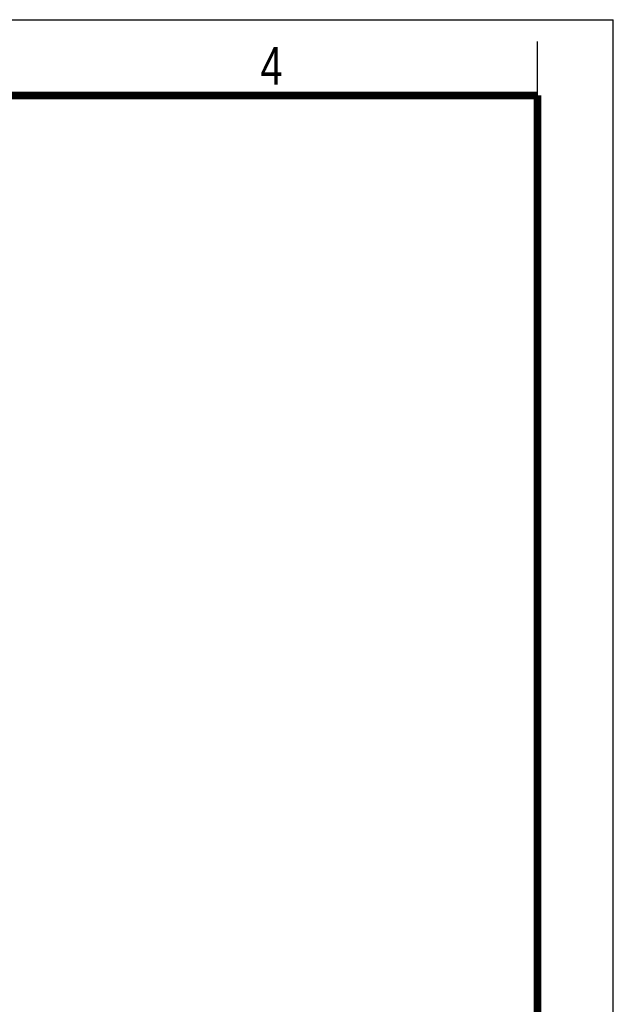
# Model space of a CAD drawing. Header units: millimetres. Extents: x 0 to 210, y 0 to 297.
# Tile 20 of 20: x 155 to 210, y 206 to 297. Entities that reach past the tile are written whole.
import ezdxf

# ---------------------------------------------------------------- set-up
doc = ezdxf.new("R2010")
doc.units = ezdxf.units.MM
doc.header["$LTSCALE"] = 19.36
doc.layers.get('0').update_dxf_attribs({"linetype": 'CONTINUOUS'})
doc.styles.add('TEXTSTYLE_2', font='txt', dxfattribs={"width": 0.75})

msp = doc.modelspace()

# ---------------------------------------------------------------- linework, layer by layer
at = {"color": 2, "linetype": 'CONTINUOUS'}
for p, q in [((0, 297), (210, 297)), ((210, 0), (210, 297)), ((203, 290), (203, 295))]:
    msp.add_line(p, q, dxfattribs=at)
at = {"color": 7, "linetype": 'CONTINUOUS', "const_width": 0.7}
for points in [[(7, 290), (203, 290)], [(203, 7), (203, 290)]]:
    msp.add_lwpolyline(points, dxfattribs=at)

# ---------------------------------------------------------------- texts
at = {"color": 5, "linetype": 'CONTINUOUS', "style": 'TEXTSTYLE_2', "width": 0.785714}
msp.add_text('4', height=3.5, dxfattribs=at).set_placement((177.38314, 290.99105))

doc.saveas('drawing.dxf')
